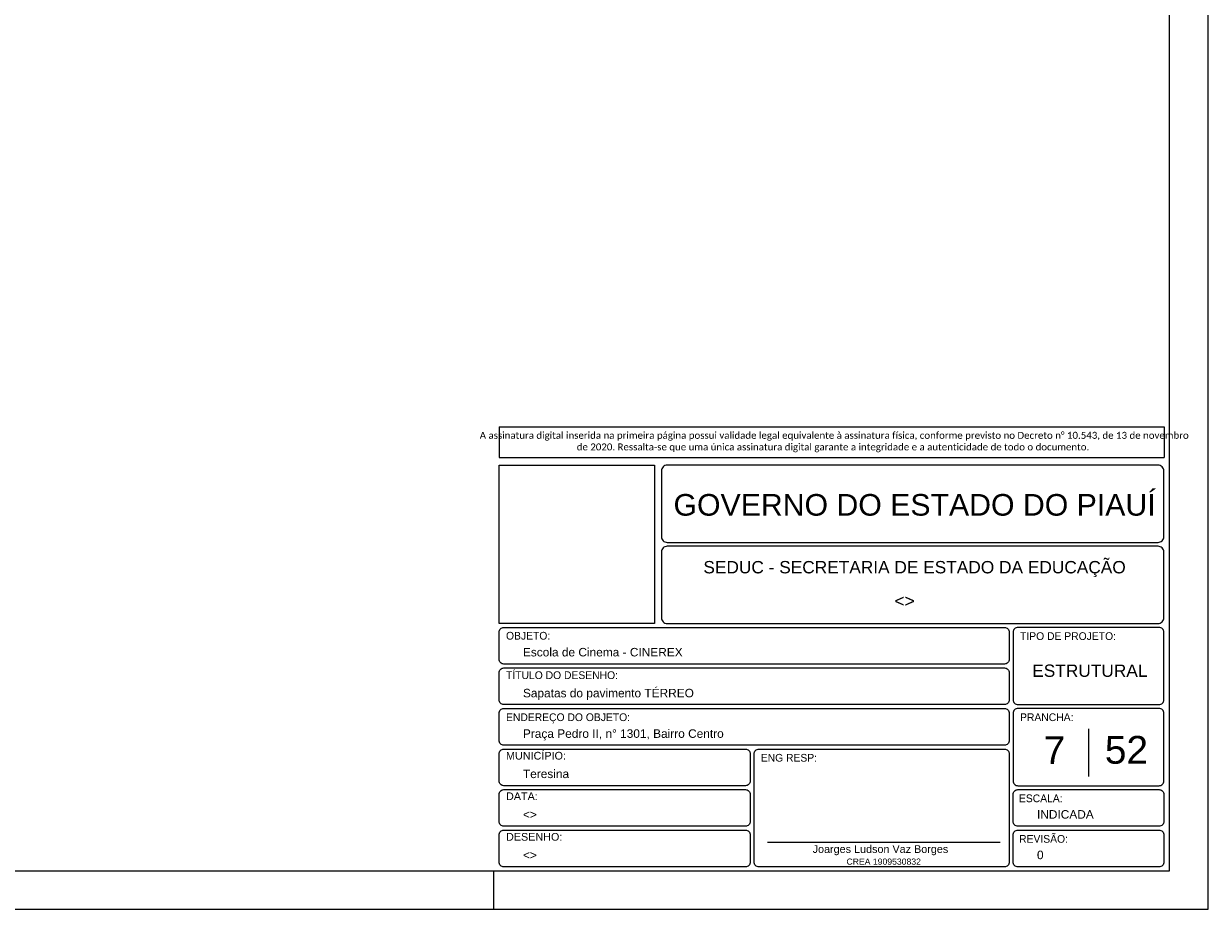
# Model space of a CAD drawing. Header units: millimetres. Extents: x 0 to 119, y 0 to 84.
# Tile 10 of 14: x 88 to 119, y 0 to 23. Entities that reach past the tile are written whole.
import ezdxf

# ---------------------------------------------------------------- set-up
doc = ezdxf.new("R2010")
doc.units = ezdxf.units.MM
doc.header["$MEASUREMENT"] = 0
doc.linetypes.add('NULL', pattern=[0])
doc.layers.get('0').update_dxf_attribs({"lineweight": 18})
doc.layers.add('Nível 1', color=7, linetype='Continuous', lineweight=0)
doc.layers.add('Textos', color=7, linetype='Continuous', lineweight=9)
for name, color, linetype in [('Pena 01', 1, 'Continuous'), ('SEDUC_MARF', 1, 'Continuous'), ('SEDUC_MARGG', 7, 'Continuous'), ('SEDUC_TXT01', 1, 'Continuous'), ('SEDUC_TXT02', 2, 'Continuous'), ('SEDUC_TXT05', 5, 'Continuous')]:
    doc.layers.add(name, color=color, linetype=linetype)
doc.styles.add('Arial', font='txt')
doc.styles.add('Calibri', font='txt')
doc.styles.add('TwCenMT', font='txt')

msp = doc.modelspace()

# ---------------------------------------------------------------- linework, layer by layer
msp.add_line((107.4964, 1.7423), (113.5173, 1.7423))
at = {"layer": 'Nível 1'}
msp.add_line((115.8, 4.6717), (115.8, 3.4409), dxfattribs=at)
at = {"layer": 'Pena 01'}
for p, q in [((100.55, 12.4952), (117.7575, 12.4952)), ((100.55, 12.4952), (100.55, 11.6972)), ((117.7575, 12.4952), (117.7575, 11.6972)), ((100.55, 11.6972), (117.7575, 11.6972))]:
    msp.add_line(p, q, dxfattribs=at)
at = {"layer": 'SEDUC_MARF'}
msp.add_line((100.4015, 1), (100.4015, 0), dxfattribs=at)
for points in [[(118.9, 84.1), (0, 84.1), (0, 0), (118.9, 0)], [(100.55, 11.4972), (104.5747, 11.4972), (104.5747, 7.4), (100.55, 7.4)]]:
    msp.add_lwpolyline(points, close=True, dxfattribs=at)
for points in [[(104.9, 9.5), (117.6, 9.5, 0.4142136), (117.75, 9.65), (117.75, 9.65), (117.75, 11.35, 0.4142136), (117.6, 11.5), (117.6, 11.5), (104.9, 11.5, 0.4142136), (104.75, 11.35), (104.75, 11.35), (104.75, 9.65, 0.4142136), (104.9, 9.5), (104.9, 9.5)], [(104.9, 7.4), (117.6, 7.4, 0.4142136), (117.75, 7.55), (117.75, 7.55), (117.75, 9.25, 0.4142136), (117.6, 9.4), (117.6, 9.4), (104.9, 9.4, 0.4142136), (104.75, 9.25), (104.75, 9.25), (104.75, 7.55, 0.4142136), (104.9, 7.4), (104.9, 7.4)], [(100.675, 7.3), (113.625, 7.3, -0.4142136), (113.75, 7.175), (113.75, 7.175), (113.75, 6.475, -0.4142136), (113.625, 6.35), (113.625, 6.35), (100.675, 6.35, -0.4142136), (100.55, 6.475), (100.55, 6.475), (100.55, 7.175, -0.4142136), (100.675, 7.3), (100.675, 7.3)], [(113.975, 5.3), (117.625, 5.3, 0.4142136), (117.75, 5.425), (117.75, 5.425), (117.75, 7.175, 0.4142136), (117.625, 7.3), (117.625, 7.3), (113.975, 7.3, 0.4142136), (113.85, 7.175), (113.85, 7.175), (113.85, 5.425, 0.4142136), (113.975, 5.3), (113.975, 5.3)], [(100.675, 6.25), (113.625, 6.25, -0.4142136), (113.75, 6.125), (113.75, 6.125), (113.75, 5.425, -0.4142136), (113.625, 5.3), (113.625, 5.3), (100.675, 5.3, -0.4142136), (100.55, 5.425), (100.55, 5.425), (100.55, 6.125, -0.4142136), (100.675, 6.25), (100.675, 6.25)], [(100.675, 5.2), (113.625, 5.2, -0.4142136), (113.75, 5.075), (113.75, 5.075), (113.75, 4.375, -0.4142136), (113.625, 4.25), (113.625, 4.25), (100.675, 4.25, -0.4142136), (100.55, 4.375), (100.55, 4.375), (100.55, 5.075, -0.4142136), (100.675, 5.2), (100.675, 5.2)], [(113.975, 3.2), (117.625, 3.2, 0.4142136), (117.75, 3.325), (117.75, 3.325), (117.75, 5.075, 0.4142136), (117.625, 5.2), (117.625, 5.2), (113.975, 5.2, 0.4142136), (113.85, 5.075), (113.85, 5.075), (113.85, 3.325, 0.4142136), (113.975, 3.2), (113.975, 3.2)], [(100.675, 4.15), (106.925, 4.15, -0.4142136), (107.05, 4.025), (107.05, 4.025), (107.05, 3.325, -0.4142136), (106.925, 3.2), (106.925, 3.2), (100.675, 3.2, -0.4142136), (100.55, 3.325), (100.55, 3.325), (100.55, 4.025, -0.4142136), (100.675, 4.15), (100.675, 4.15)], [(107.275, 4.15), (113.625, 4.15, -0.4142136), (113.75, 4.025), (113.75, 4.025), (113.75, 1.225, -0.4142136), (113.625, 1.1), (113.625, 1.1), (107.275, 1.1, -0.4142136), (107.15, 1.225), (107.15, 1.225), (107.15, 4.025, -0.4142136), (107.275, 4.15), (107.275, 4.15)], [(100.675, 3.1), (106.925, 3.1, -0.4142136), (107.05, 2.975), (107.05, 2.975), (107.05, 2.275, -0.4142136), (106.925, 2.15), (106.925, 2.15), (100.675, 2.15, -0.4142136), (100.55, 2.275), (100.55, 2.275), (100.55, 2.975, -0.4142136), (100.675, 3.1), (100.675, 3.1)], [(113.975, 3.1), (117.625, 3.1, -0.4142136), (117.75, 2.975), (117.75, 2.975), (117.75, 2.275, -0.4142136), (117.625, 2.15), (117.625, 2.15), (113.975, 2.15, -0.4142136), (113.85, 2.275), (113.85, 2.275), (113.85, 2.975, -0.4142136), (113.975, 3.1), (113.975, 3.1)], [(100.675, 2.05), (106.925, 2.05, -0.4142136), (107.05, 1.925), (107.05, 1.925), (107.05, 1.225, -0.4142136), (106.925, 1.1), (106.925, 1.1), (100.675, 1.1, -0.4142136), (100.55, 1.225), (100.55, 1.225), (100.55, 1.925, -0.4142136), (100.675, 2.05), (100.675, 2.05)], [(113.975, 2.05), (117.625, 2.05, -0.4142136), (117.75, 1.925), (117.75, 1.925), (117.75, 1.225, -0.4142136), (117.625, 1.1), (117.625, 1.1), (113.975, 1.1, -0.4142136), (113.85, 1.225), (113.85, 1.225), (113.85, 1.925, -0.4142136), (113.975, 2.05), (113.975, 2.05)]]:
    msp.add_lwpolyline(points, format="xyb", dxfattribs=at)
at = {"layer": 'SEDUC_MARGG'}
msp.add_lwpolyline([(2.5, 1), (117.9, 1), (117.9, 83.1), (2.5, 83.1), (2.5, 1)], dxfattribs=at)

# ---------------------------------------------------------------- texts
at = {"layer": 'Pena 01', "color": 3, "linetype": 'NULL', "insert": (109.1898, 12.0983), "char_height": 0.1803712, "width": 18.645941, "attachment_point": 5, "style": 'Calibri'}
msp.add_mtext(' A assinatura digital inserida na primeira página possui validade legal equivalente à assinatura física, conforme previsto no Decreto n%%d 10.543, de 13 de novembro de 2020. Ressalta-se que uma única assinatura digital garante a integridade e a autenticidade de todo o documento.', dxfattribs=at)
at = {"layer": 'SEDUC_TXT01', "linetype": 'NULL', "char_height": 0.2, "width": 17.8054, "attachment_point": 1}
for s, insert, style in [('OBJETO:', (100.7294, 7.1834), 'TwCenMT'), ('TIPO DE PROJETO:', (114.0294, 7.1739), 'TwCenMT'), ('TÍTULO DO DESENHO:', (100.7294, 6.1626), 'TwCenMT'), ('ENDEREÇO DO OBJETO:', (100.7294, 5.0739), 'TwCenMT'), ('PRANCHA:', (114.0294, 5.0739), 'TwCenMT'), ('MUNICÍPIO:', (100.7288, 4.0771), 'Arial'), ('ENG RESP:', (107.3208, 4.0239), 'TwCenMT'), ('DATA:', (100.7288, 3.0271), 'Arial'), ('ESCALA:', (114.0004, 2.9739), 'TwCenMT'), ('DESENHO:', (100.7288, 1.9771), 'Arial'), ('REVISÃO:', (114.0054, 1.9239), 'TwCenMT')]:
    msp.add_mtext(s, dxfattribs=dict(at, insert=insert, style=style))
at = {"layer": 'SEDUC_TXT02', "linetype": 'NULL', "attachment_point": 8, "line_spacing_factor": 0.9, "style": 'Arial'}
for s, insert, char_height, width in [('SEDUC - SECRETARIA DE ESTADO DA EDUCAÇÃO ', (111.3, 8.6), 0.32, 21.758945), ('Joarges Ludson Vaz Borges', (110.4173, 1.4), 0.2, 7.035547), ('CREA 1909530832', (110.5015, 1.1528), 0.16, 3.791777)]:
    msp.add_mtext(s, dxfattribs=dict(at, insert=insert, char_height=char_height, width=width))
at = {"layer": 'SEDUC_TXT05', "linetype": 'NULL', "insert": (111.3, 10.1848), "char_height": 0.56, "width": 24.876973, "attachment_point": 8, "line_spacing_factor": 0.9, "style": 'Arial'}
msp.add_mtext('GOVERNO DO ESTADO DO PIAUÍ', dxfattribs=at)
at = {"layer": 'Textos', "linetype": 'NULL', "line_spacing_factor": 0.9, "style": 'Arial'}
for s, insert, char_height, width, attachment_point in [('<>', (111.0425, 7.8271), 0.32, 1.067813, 8), ('Escola de Cinema - CINEREX', (101.1671, 6.545), 0.22, 8.109531, 7), ('ESTRUTURAL', (115.8344, 6.0142), 0.32, 5.907383, 8), ('Sapatas do pavimento TÉRREO', (101.1671, 5.4224), 0.22, 8.677598, 7), ('Praça Pedro II, n%%d 1301, Bairro Centro', (101.1671, 4.3724), 0.22, 10.164414, 7), ('7', (114.9181, 3.7594), 0.72, 1.152305, 8), ('52', (116.7818, 3.7594), 0.72, 2.264609, 8), ('Teresina', (101.1671, 3.395), 0.22, 2.374375, 7), ('<>', (101.1671, 2.345), 0.22, 0.740781, 7), ('INDICADA', (114.4671, 2.345), 0.22, 2.906992, 7), ('<>', (101.1671, 1.295), 0.22, 0.740781, 7), ('0', (114.4671, 1.295), 0.22, 0.373691, 7)]:
    msp.add_mtext(s, dxfattribs=dict(at, insert=insert, char_height=char_height, width=width, attachment_point=attachment_point))

doc.saveas('drawing.dxf')
